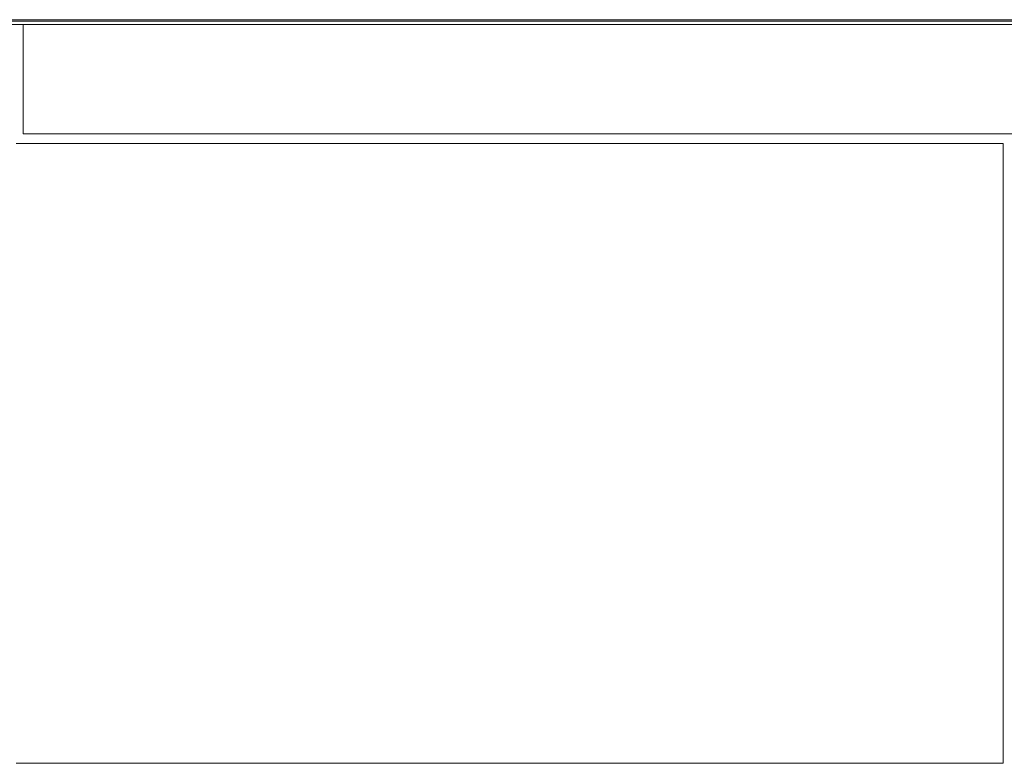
# Model space of a CAD drawing. Extents: x 0 to 59450, y 0 to 42050.
# Tile 116 of 256: x 30129 to 31336, y 6325 to 7237. Entities that reach past the tile are written whole.
import ezdxf

# ---------------------------------------------------------------- set-up
doc = ezdxf.new("R2010")
doc.units = 0
doc.header["$LTSCALE"] = 20
doc.header["$MEASUREMENT"] = 0
doc.layers.get('0').update_dxf_attribs({"linetype": 'CONTINUOUS'})

msp = doc.modelspace()

# ---------------------------------------------------------------- linework, layer by layer
at = {"color": 3, "linetype": 'Continuous', "lineweight": 13}
for p, q in [((28532.708, 7234.774), (31621.632, 7234.774)), ((31621.632, 7230.774), (28532.708, 7230.774)), ((29012.289, 7236.774), (34371.934, 7236.774)), ((30133.624, 7096.774), (30133.624, 7230.774)), ((30133.624, 7096.774), (32061.624, 7096.774)), ((30125.037, 7084.774), (31335.037, 7084.774)), ((31335.037, 7084.774), (31335.037, 6334.174)), ((31335.037, 6334.174), (31335.037, 6324.774)), ((31335.037, 6324.774), (30125.037, 6324.774))]:
    msp.add_line(p, q, dxfattribs=at)

doc.saveas('drawing.dxf')
